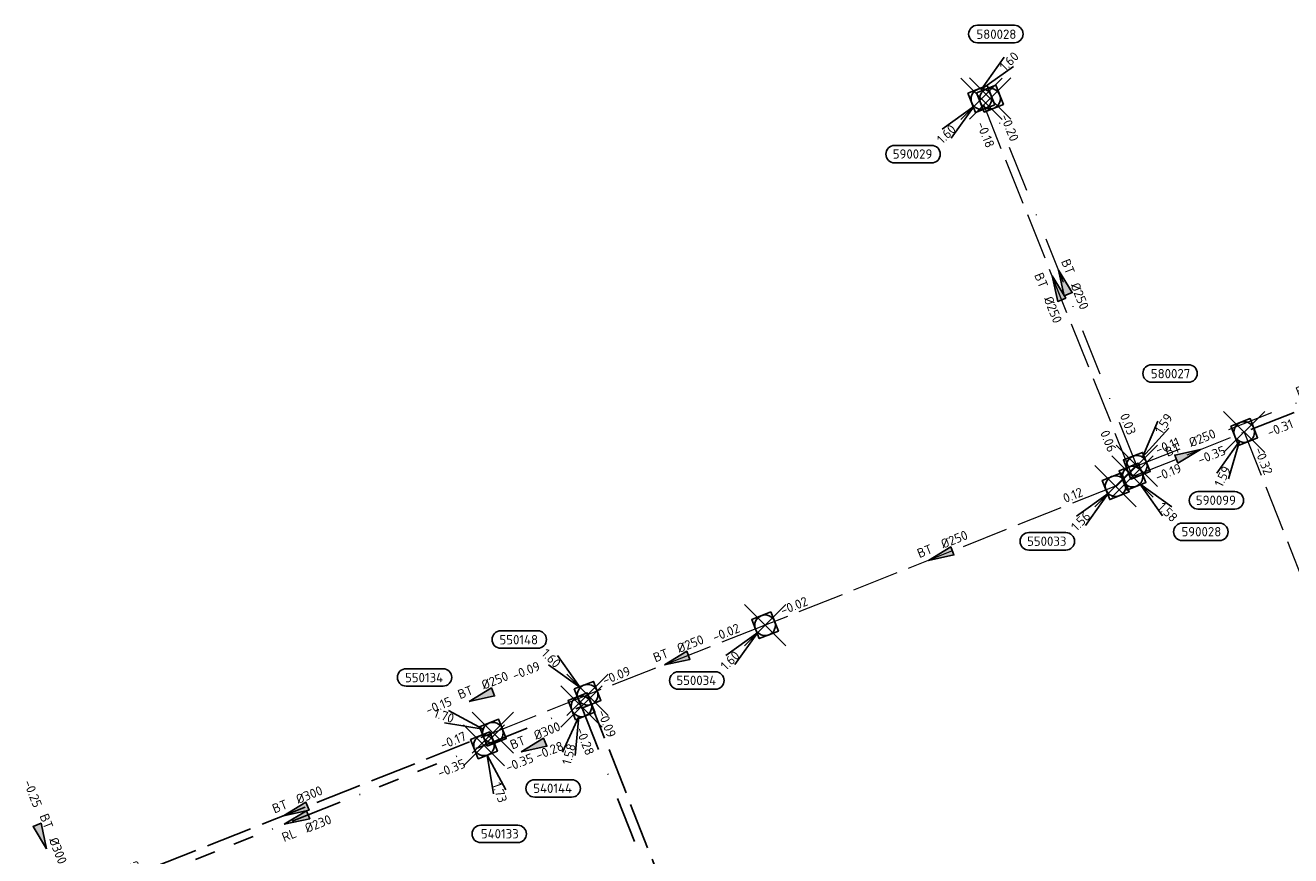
# Model space of a CAD drawing. Header units: metres. Extents: x 153343 to 157271, y 461673 to 467005.
# Tile 77 of 191: x 154827 to 155011, y 464976 to 465097. Entities that reach past the tile are written whole.
import ezdxf
from ezdxf.enums import TextEntityAlignment as Align

# ---------------------------------------------------------------- set-up
doc = ezdxf.new("R2010")
doc.units = ezdxf.units.M
doc.header["$LTSCALE"] = 0.75
doc.header["$PDMODE"] = 3
doc.header["$PDSIZE"] = 3
for name, pattern in [('RI-HWA_BETON', [11.4, 9, -2.4]), ('RI-RELINEN', [38, 10, -4, 0, -4, 4, -4, 4, -4, 0, -4]), ('RI-VWA_BETON', [19, 9, -5, 0, -5])]:
    doc.linetypes.add(name, pattern=pattern)
doc.layers.get('0').update_dxf_attribs({"lineweight": 25})
doc.layers.get('defpoints').update_dxf_attribs({"lineweight": 25})
for name, color, linetype in [('B-OI-RI-HWA_PUTNUMMER-S @ 0.75', 151, 'Continuous'), ('B-OI-RI-HWA_TRANSPORTLEIDING_BETON_300-G', 151, 'RI-HWA_BETON'), ('B-OI-RI-HWA_TRANSPORTLEIDING_BETON_400-G', 151, 'RI-HWA_BETON'), ('B-OI-RI-VWA_PUTNUMMER-S @ 0.75', 33, 'Continuous'), ('B-OI-RI-VWA_TRANSPORTLEIDING_B+RELINED_230-G', 33, 'RI-RELINEN'), ('B-OI-RI-VWA_TRANSPORTLEIDING_BETON_300-G', 33, 'RI-VWA_BETON')]:
    doc.layers.add(name, color=color, linetype=linetype)
for name, color, linetype, lineweight in [('B-OI-RI-HWA_RIOOLPUT_INSPECTIEPUT-S', 151, 'Continuous', 25), ('B-OI-RI-HWA_STROOMRICHTING-S @ 0.75', 151, 'Continuous', 25), ('B-OI-RI-HWA_TRANSPORTLEIDING_BETON_250-G', 151, 'RI-HWA_BETON', 18), ('B-OI-RI-VWA_RIOOLPUT_INSPECTIEPUT_BETON-S', 33, 'Continuous', 25), ('B-OI-RI-VWA_STROOMRICHTING-S @ 0.75', 33, 'Continuous', 25), ('B-OI-RI-VWA_TRANSPORTLEIDING_BETON_250-G', 33, 'RI-VWA_BETON', 18)]:
    doc.layers.add(name, color=color, linetype=linetype, lineweight=lineweight)
doc.layers.add('inspectieput', color=7, linetype='Continuous', plot=False)
doc.styles.add('NLCS-ISO', font='isocpeur.ttf')

# ---------------------------------------------------------------- blocks, each defined once
blk = doc.blocks.new('*U1738')
at = {"ltscale": 0.1}
blk.add_hatch(color=256, dxfattribs=at).paths.add_polyline_path([(-2.500000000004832, 0), (2.500000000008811, -0.8333333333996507), (2.500000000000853, 0.8333333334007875)])
at = {"ltscale": 0.1, "flags": 128}
blk.add_lwpolyline([(-2.500000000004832, 0), (2.500000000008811, -0.8333333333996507), (2.500000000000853, 0.8333333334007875)], close=True, dxfattribs=at)
at = {"ltscale": 0.1, "style": 'NLCS-ISO'}
for tag, p in [('MAT', (-1, 0.5000000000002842)), ('BOBL', (-50.81568815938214, 1.093713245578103e-13))]:
    blk.add_attdef(tag, text='', height=1.8, dxfattribs=at).set_placement(p, align=Align.BOTTOM_RIGHT)
for tag, p in [('DIA', (1, 0.5000000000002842)), ('BOBR', (49.86969113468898, -0.0266180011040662))]:
    blk.add_attdef(tag, text='', height=1.8, dxfattribs=at).set_placement(p, align=Align.BOTTOM_LEFT)
at = {"layer": 'defpoints', "ltscale": 0.1, "style": 'NLCS-ISO', "flags": 1}
blk.add_attdef('JVA', text='', height=1.8, dxfattribs=at).set_placement((0, -0.9999999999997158), align=Align.TOP_CENTER)
blk = doc.blocks.new('*U1731')
at = {"ltscale": 0.1}
blk.add_hatch(color=256, dxfattribs=at).paths.add_polyline_path([(2.500000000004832, 0), (-2.500000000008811, -0.8333333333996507), (-2.500000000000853, 0.8333333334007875)])
at = {"ltscale": 0.1, "flags": 128}
blk.add_lwpolyline([(2.500000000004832, 0), (-2.500000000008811, -0.8333333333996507), (-2.500000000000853, 0.8333333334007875)], close=True, dxfattribs=at)
at = {"ltscale": 0.1, "style": 'NLCS-ISO'}
for tag, p in [('BOBL', (-18.65241852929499, -3.240000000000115)), ('MAT', (-1.000000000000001, -3.740000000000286))]:
    blk.add_attdef(tag, text='', height=1.8, dxfattribs=at).set_placement(p, align=Align.BOTTOM_RIGHT)
for tag, p in [('DIA', (0.9999999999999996, -3.740000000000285)), ('BOBR', (17.70642936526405, -3.235868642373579))]:
    blk.add_attdef(tag, text='', height=1.8, dxfattribs=at).set_placement(p, align=Align.BOTTOM_LEFT)
at = {"layer": 'defpoints', "ltscale": 0.1, "style": 'NLCS-ISO', "flags": 1}
blk.add_attdef('JVA', text='', height=1.8, dxfattribs=at).set_placement((0, -0.9999999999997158), align=Align.TOP_CENTER)
blk = doc.blocks.new('*U1687')
at = {"ltscale": 0.1}
blk.add_hatch(color=256, dxfattribs=at).paths.add_polyline_path([(2.500000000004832, 0), (-2.500000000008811, -0.8333333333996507), (-2.500000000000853, 0.8333333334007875)])
at = {"ltscale": 0.1, "flags": 128}
blk.add_lwpolyline([(2.500000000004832, 0), (-2.500000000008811, -0.8333333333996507), (-2.500000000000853, 0.8333333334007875)], close=True, dxfattribs=at)
at = {"ltscale": 0.1, "style": 'NLCS-ISO'}
for tag, p in [('MAT', (-1, 0.5000000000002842)), ('BOBL', (-2.306558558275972, -3.239999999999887))]:
    blk.add_attdef(tag, text='', height=1.8, dxfattribs=at).set_placement(p, align=Align.BOTTOM_RIGHT)
for tag, p in [('DIA', (1, 0.5000000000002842)), ('BOBR', (1.360573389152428, -3.241149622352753))]:
    blk.add_attdef(tag, text='', height=1.8, dxfattribs=at).set_placement(p, align=Align.BOTTOM_LEFT)
at = {"layer": 'defpoints', "ltscale": 0.1, "style": 'NLCS-ISO', "flags": 1}
blk.add_attdef('JVA', text='', height=1.8, dxfattribs=at).set_placement((0, -0.9999999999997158), align=Align.TOP_CENTER)
blk = doc.blocks.new('*U1688')
at = {"ltscale": 0.1}
blk.add_hatch(color=256, dxfattribs=at).paths.add_polyline_path([(-2.500000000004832, 0), (2.500000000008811, -0.8333333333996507), (2.500000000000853, 0.8333333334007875)])
at = {"ltscale": 0.1, "flags": 128}
blk.add_lwpolyline([(-2.500000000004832, 0), (2.500000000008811, -0.8333333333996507), (2.500000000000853, 0.8333333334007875)], close=True, dxfattribs=at)
at = {"ltscale": 0.1, "style": 'NLCS-ISO'}
for tag, p in [('BOBL', (-30.05687008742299, -3.240000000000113)), ('MAT', (-1.000000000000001, -3.740000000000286))]:
    blk.add_attdef(tag, text='', height=1.8, dxfattribs=at).set_placement(p, align=Align.BOTTOM_RIGHT)
for tag, p in [('DIA', (0.9999999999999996, -3.740000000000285)), ('BOBR', (29.11087813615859, -3.227895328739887))]:
    blk.add_attdef(tag, text='', height=1.8, dxfattribs=at).set_placement(p, align=Align.BOTTOM_LEFT)
at = {"layer": 'defpoints', "ltscale": 0.1, "style": 'NLCS-ISO', "flags": 1}
blk.add_attdef('JVA', text='', height=1.8, dxfattribs=at).set_placement((0, -0.9999999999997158), align=Align.TOP_CENTER)
blk = doc.blocks.new('*U1679')
at = {"ltscale": 0.1}
blk.add_hatch(color=256, dxfattribs=at).paths.add_polyline_path([(2.500000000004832, 0), (-2.500000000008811, -0.8333333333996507), (-2.500000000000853, 0.8333333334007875)])
at = {"ltscale": 0.1, "flags": 128}
blk.add_lwpolyline([(2.500000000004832, 0), (-2.500000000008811, -0.8333333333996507), (-2.500000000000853, 0.8333333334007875)], close=True, dxfattribs=at)
at = {"ltscale": 0.1, "style": 'NLCS-ISO'}
for tag, p in [('MAT', (-1, 0.5000000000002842)), ('BOBL', (-28.59168384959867, 1.118739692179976e-13))]:
    blk.add_attdef(tag, text='', height=1.8, dxfattribs=at).set_placement(p, align=Align.BOTTOM_RIGHT)
for tag, p in [('DIA', (1, 0.5000000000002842)), ('BOBR', (27.64569225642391, -0.01108030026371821))]:
    blk.add_attdef(tag, text='', height=1.8, dxfattribs=at).set_placement(p, align=Align.BOTTOM_LEFT)
at = {"layer": 'defpoints', "ltscale": 0.1, "style": 'NLCS-ISO', "flags": 1}
blk.add_attdef('JVA', text='', height=1.8, dxfattribs=at).set_placement((0, -0.9999999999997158), align=Align.TOP_CENTER)
blk = doc.blocks.new('*U1680')
at = {"ltscale": 0.1}
blk.add_hatch(color=256, dxfattribs=at).paths.add_polyline_path([(-2.500000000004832, 0), (2.500000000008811, -0.8333333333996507), (2.500000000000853, 0.8333333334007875)])
at = {"ltscale": 0.1, "flags": 128}
blk.add_lwpolyline([(-2.500000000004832, 0), (2.500000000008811, -0.8333333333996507), (2.500000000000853, 0.8333333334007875)], close=True, dxfattribs=at)
at = {"ltscale": 0.1, "style": 'NLCS-ISO'}
for tag, p in [('MAT', (-1, 0.5000000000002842)), ('BOBL', (-28.95136331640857, 1.11833465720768e-13))]:
    blk.add_attdef(tag, text='', height=1.8, dxfattribs=at).set_placement(p, align=Align.BOTTOM_RIGHT)
for tag, p in [('DIA', (1, 0.5000000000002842)), ('BOBR', (28.00537163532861, -0.01133176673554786))]:
    blk.add_attdef(tag, text='', height=1.8, dxfattribs=at).set_placement(p, align=Align.BOTTOM_LEFT)
at = {"layer": 'defpoints', "ltscale": 0.1, "style": 'NLCS-ISO', "flags": 1}
blk.add_attdef('JVA', text='', height=1.8, dxfattribs=at).set_placement((0, -0.9999999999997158), align=Align.TOP_CENTER)
blk = doc.blocks.new('*U1678')
at = {"ltscale": 0.1}
blk.add_hatch(color=256, dxfattribs=at).paths.add_polyline_path([(-2.500000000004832, 0), (2.500000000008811, -0.8333333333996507), (2.500000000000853, 0.8333333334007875)])
at = {"ltscale": 0.1, "flags": 128}
blk.add_lwpolyline([(-2.500000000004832, 0), (2.500000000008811, -0.8333333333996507), (2.500000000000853, 0.8333333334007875)], close=True, dxfattribs=at)
at = {"ltscale": 0.1, "style": 'NLCS-ISO'}
for tag, p in [('MAT', (-1, 0.5000000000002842)), ('BOBL', (-33.82384470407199, 1.112847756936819e-13))]:
    blk.add_attdef(tag, text='', height=1.8, dxfattribs=at).set_placement(p, align=Align.BOTTOM_RIGHT)
for tag, p in [('DIA', (1, 0.5000000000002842)), ('BOBR', (32.87785183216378, -0.01473831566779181))]:
    blk.add_attdef(tag, text='', height=1.8, dxfattribs=at).set_placement(p, align=Align.BOTTOM_LEFT)
at = {"layer": 'defpoints', "ltscale": 0.1, "style": 'NLCS-ISO', "flags": 1}
blk.add_attdef('JVA', text='', height=1.8, dxfattribs=at).set_placement((0, -0.9999999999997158), align=Align.TOP_CENTER)
blk = doc.blocks.new('*U80')
at = {"ltscale": 0.1}
blk.add_hatch(color=256, dxfattribs=at).paths.add_polyline_path([(-2.500000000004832, 0), (2.500000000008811, -0.8333333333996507), (2.500000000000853, 0.8333333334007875)])
at = {"ltscale": 0.1, "flags": 128}
blk.add_lwpolyline([(-2.500000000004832, 0), (2.500000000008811, -0.8333333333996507), (2.500000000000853, 0.8333333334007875)], close=True, dxfattribs=at)
at = {"ltscale": 0.1, "style": 'NLCS-ISO'}
for tag, p in [('MAT', (-1, 0.5000000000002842)), ('BOBL', (-5.662221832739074, 1.144560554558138e-13))]:
    blk.add_attdef(tag, text='', height=1.8, dxfattribs=at).set_placement(p, align=Align.BOTTOM_RIGHT)
for tag, p in [('DIA', (1, 0.5000000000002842)), ('BOBR', (7.216235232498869, 0.003202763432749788))]:
    blk.add_attdef(tag, text='', height=1.8, dxfattribs=at).set_placement(p, align=Align.BOTTOM_LEFT)
at = {"layer": 'defpoints', "ltscale": 0.1, "style": 'NLCS-ISO', "flags": 1}
blk.add_attdef('JVA', text='', height=1.8, dxfattribs=at).set_placement((0, -0.9999999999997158), align=Align.TOP_CENTER)
blk = doc.blocks.new('*U1662')
at = {"ltscale": 0.1}
blk.add_hatch(color=256, dxfattribs=at).paths.add_polyline_path([(-2.500000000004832, 0), (2.500000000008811, -0.8333333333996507), (2.500000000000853, 0.8333333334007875)])
at = {"ltscale": 0.1, "flags": 128}
blk.add_lwpolyline([(-2.500000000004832, 0), (2.500000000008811, -0.8333333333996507), (2.500000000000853, 0.8333333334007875)], close=True, dxfattribs=at)
at = {"ltscale": 0.1, "style": 'NLCS-ISO'}
for tag, p in [('MAT', (-1, 0.5000000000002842)), ('BOBL', (-31.80875942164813, 1.115116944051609e-13))]:
    blk.add_attdef(tag, text='', height=1.8, dxfattribs=at).set_placement(p, align=Align.BOTTOM_RIGHT)
for tag, p in [('DIA', (1, 0.5000000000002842)), ('BOBR', (30.86276704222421, -0.01332948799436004))]:
    blk.add_attdef(tag, text='', height=1.8, dxfattribs=at).set_placement(p, align=Align.BOTTOM_LEFT)
at = {"layer": 'defpoints', "ltscale": 0.1, "style": 'NLCS-ISO', "flags": 1}
blk.add_attdef('JVA', text='', height=1.8, dxfattribs=at).set_placement((0, -0.9999999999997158), align=Align.TOP_CENTER)
blk = doc.blocks.new('*U66')
at = {"ltscale": 0.1}
blk.add_hatch(color=256, dxfattribs=at).paths.add_polyline_path([(2.500000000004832, 0), (-2.500000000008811, -0.8333333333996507), (-2.500000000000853, 0.8333333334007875)])
at = {"ltscale": 0.1, "flags": 128}
blk.add_lwpolyline([(2.500000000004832, 0), (-2.500000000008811, -0.8333333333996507), (-2.500000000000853, 0.8333333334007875)], close=True, dxfattribs=at)
at = {"ltscale": 0.1, "style": 'NLCS-ISO'}
for tag, p in [('MAT', (-1, 0.5000000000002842)), ('BOBL', (-5.662221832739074, 1.144560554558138e-13))]:
    blk.add_attdef(tag, text='', height=1.8, dxfattribs=at).set_placement(p, align=Align.BOTTOM_RIGHT)
for tag, p in [('DIA', (1, 0.5000000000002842)), ('BOBR', (7.216235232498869, 0.003202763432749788))]:
    blk.add_attdef(tag, text='', height=1.8, dxfattribs=at).set_placement(p, align=Align.BOTTOM_LEFT)
at = {"layer": 'defpoints', "ltscale": 0.1, "style": 'NLCS-ISO', "flags": 1}
blk.add_attdef('JVA', text='', height=1.8, dxfattribs=at).set_placement((0, -0.9999999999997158), align=Align.TOP_CENTER)
blk = doc.blocks.new('*U1659')
at = {"ltscale": 0.1}
blk.add_hatch(color=256, dxfattribs=at).paths.add_polyline_path([(-2.500000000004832, 0), (2.500000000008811, -0.8333333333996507), (2.500000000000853, 0.8333333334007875)])
at = {"ltscale": 0.1, "flags": 128}
blk.add_lwpolyline([(-2.500000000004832, 0), (2.500000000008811, -0.8333333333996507), (2.500000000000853, 0.8333333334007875)], close=True, dxfattribs=at)
at = {"ltscale": 0.1, "style": 'NLCS-ISO'}
for tag, p in [('MAT', (-1, 0.5000000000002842)), ('BOBL', (-9.127012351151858, 1.140658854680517e-13))]:
    blk.add_attdef(tag, text='', height=1.8, dxfattribs=at).set_placement(p, align=Align.BOTTOM_RIGHT)
for tag, p in [('DIA', (1, 0.5000000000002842)), ('BOBR', (8.181025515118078, 0.002528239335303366))]:
    blk.add_attdef(tag, text='', height=1.8, dxfattribs=at).set_placement(p, align=Align.BOTTOM_LEFT)
at = {"layer": 'defpoints', "ltscale": 0.1, "style": 'NLCS-ISO', "flags": 1}
blk.add_attdef('JVA', text='', height=1.8, dxfattribs=at).set_placement((0, -0.9999999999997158), align=Align.TOP_CENTER)
blk = doc.blocks.new('*U1660')
at = {"ltscale": 0.1}
blk.add_hatch(color=256, dxfattribs=at).paths.add_polyline_path([(-2.500000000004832, 0), (2.500000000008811, -0.8333333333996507), (2.500000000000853, 0.8333333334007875)])
at = {"ltscale": 0.1, "flags": 128}
blk.add_lwpolyline([(-2.500000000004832, 0), (2.500000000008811, -0.8333333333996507), (2.500000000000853, 0.8333333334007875)], close=True, dxfattribs=at)
at = {"ltscale": 0.1, "style": 'NLCS-ISO'}
for tag, p in [('MAT', (-1, 0.5000000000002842)), ('BOBL', (-27.18491188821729, 1.120323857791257e-13))]:
    blk.add_attdef(tag, text='', height=1.8, dxfattribs=at).set_placement(p, align=Align.BOTTOM_RIGHT)
for tag, p in [('DIA', (1, 0.5000000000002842)), ('BOBR', (26.23892063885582, -0.01009676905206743))]:
    blk.add_attdef(tag, text='', height=1.8, dxfattribs=at).set_placement(p, align=Align.BOTTOM_LEFT)
at = {"layer": 'defpoints', "ltscale": 0.1, "style": 'NLCS-ISO', "flags": 1}
blk.add_attdef('JVA', text='', height=1.8, dxfattribs=at).set_placement((0, -0.9999999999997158), align=Align.TOP_CENTER)
blk = doc.blocks.new('*U1539')
at = {"ltscale": 0.1}
blk.add_hatch(color=256, dxfattribs=at).paths.add_polyline_path([(-2.500000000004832, 0), (2.500000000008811, -0.8333333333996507), (2.500000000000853, 0.8333333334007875)])
at = {"ltscale": 0.1, "flags": 128}
blk.add_lwpolyline([(-2.500000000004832, 0), (2.500000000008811, -0.8333333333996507), (2.500000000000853, 0.8333333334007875)], close=True, dxfattribs=at)
at = {"ltscale": 0.1, "style": 'NLCS-ISO'}
for tag, p in [('BOBL', (-31.98186902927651, -3.240000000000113)), ('MAT', (-1.000000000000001, -3.740000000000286))]:
    blk.add_attdef(tag, text='', height=1.8, dxfattribs=at).set_placement(p, align=Align.BOTTOM_RIGHT)
for tag, p in [('DIA', (0.9999999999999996, -3.740000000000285)), ('BOBR', (31.03587660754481, -3.22654948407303))]:
    blk.add_attdef(tag, text='', height=1.8, dxfattribs=at).set_placement(p, align=Align.BOTTOM_LEFT)
at = {"layer": 'defpoints', "ltscale": 0.1, "style": 'NLCS-ISO', "flags": 1}
blk.add_attdef('JVA', text='', height=1.8, dxfattribs=at).set_placement((0, -0.9999999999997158), align=Align.TOP_CENTER)
blk = doc.blocks.new('*U1652')
at = {"ltscale": 0.1}
blk.add_hatch(color=256, dxfattribs=at).paths.add_polyline_path([(-2.500000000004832, 0), (2.500000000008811, -0.8333333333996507), (2.500000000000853, 0.8333333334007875)])
at = {"ltscale": 0.1, "flags": 128}
blk.add_lwpolyline([(-2.500000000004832, 0), (2.500000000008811, -0.8333333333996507), (2.500000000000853, 0.8333333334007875)], close=True, dxfattribs=at)
at = {"ltscale": 0.1, "style": 'NLCS-ISO'}
for tag, p in [('MAT', (-1, 0.5000000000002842)), ('BOBL', (-0.8284229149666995, -3.239999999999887))]:
    blk.add_attdef(tag, text='', height=1.8, dxfattribs=at).set_placement(p, align=Align.BOTTOM_RIGHT)
for tag, p in [('DIA', (1, 0.5000000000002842)), ('BOBR', (-0.1175618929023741, -3.240116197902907))]:
    blk.add_attdef(tag, text='', height=1.8, dxfattribs=at).set_placement(p, align=Align.BOTTOM_LEFT)
at = {"layer": 'defpoints', "ltscale": 0.1, "style": 'NLCS-ISO', "flags": 1}
blk.add_attdef('JVA', text='', height=1.8, dxfattribs=at).set_placement((0, -0.9999999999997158), align=Align.TOP_CENTER)
blk = doc.blocks.new('*U1653')
at = {"ltscale": 0.1}
blk.add_hatch(color=256, dxfattribs=at).paths.add_polyline_path([(-2.500000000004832, 0), (2.500000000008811, -0.8333333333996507), (2.500000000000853, 0.8333333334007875)])
at = {"ltscale": 0.1, "flags": 128}
blk.add_lwpolyline([(-2.500000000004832, 0), (2.500000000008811, -0.8333333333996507), (2.500000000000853, 0.8333333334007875)], close=True, dxfattribs=at)
at = {"ltscale": 0.1, "style": 'NLCS-ISO'}
for tag, p in [('BOBL', (-29.77247737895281, -3.240000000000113)), ('MAT', (-1.000000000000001, -3.740000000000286))]:
    blk.add_attdef(tag, text='', height=1.8, dxfattribs=at).set_placement(p, align=Align.BOTTOM_RIGHT)
for tag, p in [('DIA', (0.9999999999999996, -3.740000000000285)), ('BOBR', (28.82648549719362, -3.228094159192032))]:
    blk.add_attdef(tag, text='', height=1.8, dxfattribs=at).set_placement(p, align=Align.BOTTOM_LEFT)
at = {"layer": 'defpoints', "ltscale": 0.1, "style": 'NLCS-ISO', "flags": 1}
blk.add_attdef('JVA', text='', height=1.8, dxfattribs=at).set_placement((0, -0.9999999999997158), align=Align.TOP_CENTER)
blk = doc.blocks.new('B-SRI-PUT_HWA-SO')
at = {"lineweight": -3, "flags": 128}
blk.add_lwpolyline([(-1.999999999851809, -2.00000000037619), (2.000000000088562, -2.000000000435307), (2.000000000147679, 1.99999999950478), (-2.00000000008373, 1.999999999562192)], close=True, dxfattribs=at)
at = {"lineweight": -3}
blk.add_circle((0, 0), 1.999999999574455, dxfattribs=at)
blk = doc.blocks.new('*U849')
for q in [(-5.29712035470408, -7.984548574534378), (-3.051385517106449, -9.083036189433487)]:
    blk.add_line((-0.878790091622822, -1.796587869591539), q)
blk.add_lwpolyline([(-8.95538400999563, -14.93689417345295), (-1.797329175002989, -14.93689417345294, 0.9999999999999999), (-1.797329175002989, -11.55252421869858), (-8.95538400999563, -11.55252421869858, 0.9999999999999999)], format="xyb", close=True)
at = {"ltscale": 0.1, "style": 'NLCS-ISO'}
blk.add_attdef('PUTHGT', text='', height=1.8, rotation=63.93471094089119, dxfattribs=at).set_placement((-5.233538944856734, -10.76298378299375), align=Align.MIDDLE_LEFT)
blk.add_attdef('PUTNR', text='', height=1.8, dxfattribs=at).set_placement((-5.478595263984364, -11.41237442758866), align=Align.MIDDLE_CENTER)
blk = doc.blocks.new('*U241')
for q in [(-7.601397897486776, -5.833630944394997), (-5.833630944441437, -7.601397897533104)]:
    blk.add_line((-1.414213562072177, -1.414213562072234), q)
blk.add_lwpolyline([(-16.8101220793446, -12.39118641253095), (-9.652067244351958, -12.39118641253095, 0.9999999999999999), (-9.652067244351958, -9.006816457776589), (-16.8101220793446, -9.006816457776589, 0.9999999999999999)], format="xyb", close=True)
at = {"ltscale": 0.1, "style": 'NLCS-ISO'}
blk.add_attdef('PUTHGT', text='', height=1.8, rotation=44.99999999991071, dxfattribs=at).set_placement((-8.442832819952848, -8.482353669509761), align=Align.MIDDLE_LEFT)
blk.add_attdef('PUTNR', text='', height=1.8, dxfattribs=at).set_placement((-13.33333333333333, -8.866666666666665), align=Align.MIDDLE_CENTER)
blk = doc.blocks.new('*U247')
for q in [(5.833630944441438, -7.601397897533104), (7.601397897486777, -5.833630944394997)]:
    blk.add_line((1.414213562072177, -1.414213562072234), q)
blk.add_lwpolyline([(16.8101220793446, -12.39118641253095), (9.652067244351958, -12.39118641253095, -0.9999999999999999), (9.652067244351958, -9.006816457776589), (16.8101220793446, -9.006816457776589, -0.9999999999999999)], format="xyb", close=True)
at = {"ltscale": 0.1, "style": 'NLCS-ISO'}
blk.add_attdef('PUTHGT', text='', height=1.8, rotation=315.0000000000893, dxfattribs=at).set_placement((5.388131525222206, -5.427652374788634), align=Align.MIDDLE_LEFT)
blk.add_attdef('PUTNR', text='', height=1.8, dxfattribs=at).set_placement((13.33333333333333, -8.866666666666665), align=Align.MIDDLE_CENTER)
blk = doc.blocks.new('*U917')
for q in [(5.833630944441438, 7.601397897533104), (7.601397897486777, 5.833630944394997)]:
    blk.add_line((1.414213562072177, 1.414213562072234), q)
blk.add_lwpolyline([(7.788016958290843, 13.8009611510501), (0.6299621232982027, 13.80096115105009, 0.9999999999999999), (0.6299621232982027, 10.41659119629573), (7.788016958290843, 10.41659119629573, 0.9999999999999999)], format="xyb", close=True)
at = {"ltscale": 0.1, "style": 'NLCS-ISO'}
blk.add_attdef('PUTNR', text='', height=1.8, dxfattribs=at).set_placement((4.311228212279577, 12.07644140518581), align=Align.MIDDLE_CENTER)
blk.add_attdef('PUTHGT', text='', height=1.8, rotation=44.99999999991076, dxfattribs=at).set_placement((5.388131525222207, 5.427652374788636), align=Align.MIDDLE_LEFT)
blk = doc.blocks.new('*U914')
for q in [(4.093459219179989, 8.663491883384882), (6.195197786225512, 7.309721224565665)]:
    blk.add_line((1.083016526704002, 1.681390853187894), q)
blk.add_lwpolyline([(10.01561536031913, 19.58128871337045), (2.857560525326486, 19.58128871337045, 0.9999999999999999), (2.857560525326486, 16.19691875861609), (10.01561536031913, 16.19691875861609, 0.9999999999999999)], format="xyb", close=True)
at = {"ltscale": 0.1, "style": 'NLCS-ISO'}
blk.add_attdef('PUTNR', text='', height=1.8, dxfattribs=at).set_placement((6.53882661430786, 17.85676896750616), align=Align.MIDDLE_CENTER)
blk.add_attdef('PUTHGT', text='', height=1.8, rotation=57.21362798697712, dxfattribs=at).set_placement((4.117915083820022, 6.444699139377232), align=Align.MIDDLE_LEFT)
blk = doc.blocks.new('*U911')
for q in [(-8.572593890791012, 4.280552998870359), (-9.388101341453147, 1.91730362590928)]:
    blk.add_line((-1.890599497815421, 0.6524059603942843), q)
blk.add_lwpolyline([(-16.8101220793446, 12.39118641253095), (-9.652067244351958, 12.39118641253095, -0.9999999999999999), (-9.652067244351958, 9.006816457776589), (-16.8101220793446, 9.006816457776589, -0.9999999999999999)], format="xyb", close=True)
at = {"ltscale": 0.1, "style": 'NLCS-ISO'}
blk.add_attdef('PUTNR', text='', height=1.8, dxfattribs=at).set_placement((-13.33333333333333, 10.66666666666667), align=Align.MIDDLE_CENTER)
blk.add_attdef('PUTHGT', text='', height=1.8, rotation=340.9615268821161, dxfattribs=at).set_placement((-11.30415034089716, 3.930386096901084), align=Align.MIDDLE_LEFT)
blk = doc.blocks.new('*U255')
for q in [(-5.833630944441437, 7.601397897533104), (-7.601397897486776, 5.833630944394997)]:
    blk.add_line((-1.414213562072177, 1.414213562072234), q)
blk.add_lwpolyline([(-16.8101220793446, 12.39118641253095), (-9.652067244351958, 12.39118641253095, -0.9999999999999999), (-9.652067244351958, 9.006816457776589), (-16.8101220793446, 9.006816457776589, -0.9999999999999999)], format="xyb", close=True)
at = {"ltscale": 0.1, "style": 'NLCS-ISO'}
blk.add_attdef('PUTNR', text='', height=1.8, dxfattribs=at).set_placement((-13.33333333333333, 10.66666666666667), align=Align.MIDDLE_CENTER)
blk.add_attdef('PUTHGT', text='', height=1.8, rotation=315.0000000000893, dxfattribs=at).set_placement((-8.442832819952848, 8.482353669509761), align=Align.MIDDLE_LEFT)
blk = doc.blocks.new('*U855')
for q in [(-3.642126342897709, -8.862697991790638), (-1.225562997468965, -9.503183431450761)]:
    blk.add_line((-0.5123883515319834, -1.933250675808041), q)
blk.add_lwpolyline([(-9.056993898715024, -17.58555631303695), (-1.898939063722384, -17.58555631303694, 0.9999999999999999), (-1.898939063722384, -14.20118635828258), (-9.056993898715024, -14.20118635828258, 0.9999999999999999)], format="xyb", close=True)
at = {"ltscale": 0.1, "style": 'NLCS-ISO'}
blk.add_attdef('PUTHGT', text='', height=1.8, rotation=75.15564280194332, dxfattribs=at).set_placement((-3.039097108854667, -11.57564851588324), align=Align.MIDDLE_LEFT)
blk.add_attdef('PUTNR', text='', height=1.8, dxfattribs=at).set_placement((-5.580205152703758, -14.06103656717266), align=Align.MIDDLE_CENTER)
blk = doc.blocks.new('*U888')
for q in [(1.860470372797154, -9.399529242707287), (4.228610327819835, -8.598334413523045)]:
    blk.add_line((0.6409558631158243, -1.894511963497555), q)
blk.add_lwpolyline([(6.538214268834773, -18.84783901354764), (-0.6198405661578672, -18.84783901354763, -0.9999999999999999), (-0.6198405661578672, -15.46346905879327), (6.538214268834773, -15.46346905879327, -0.9999999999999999)], format="xyb", close=True)
at = {"ltscale": 0.1, "style": 'NLCS-ISO'}
blk.add_attdef('PUTHGT', text='', height=1.8, rotation=288.6918306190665, dxfattribs=at).set_placement((2.424516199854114, -7.253488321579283), align=Align.MIDDLE_LEFT)
blk.add_attdef('PUTNR', text='', height=1.8, dxfattribs=at).set_placement((3.061425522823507, -15.32331926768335), align=Align.MIDDLE_CENTER)
blk = doc.blocks.new('B-SRI-PUT_VWA-SO')
at = {"flags": 128}
blk.add_lwpolyline([(-2.00008364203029, 2.000083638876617), (1.99991635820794, 2.000083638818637), (1.999916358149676, -1.99991636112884), (-2.000083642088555, -1.999916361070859)], close=True, dxfattribs=at)
at = {"lineweight": -3, "flags": 128}
blk.add_lwpolyline([(2.000083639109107, -1.99991635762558), (1.99991635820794, 2.000083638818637), (-2.000083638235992, 1.999916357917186), (-1.999916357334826, -2.000083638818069)], close=True, dxfattribs=at)
at = {"lineweight": -3}
blk.add_circle((0, 0), 1.999999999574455, dxfattribs=at)

msp = doc.modelspace()

# ---------------------------------------------------------------- linework, layer by layer
at = {"layer": 'B-OI-RI-HWA_TRANSPORTLEIDING_BETON_250-G', "transparency": 33554610}
for p, q in [((154987.86, 465031.25), (154965.9, 465086.11)), ((154987.86, 465031.25), (155004.08, 465037.73)), ((155004.08, 465037.73), (155037.23, 464953.81)), ((154985.4, 465029.87), (154934.48, 465009.66)), ((154934.48, 465009.66), (154908.69, 464999.56)), ((154894.93, 464994.06), (154908.69, 464999.56))]:
    msp.add_line(p, q, dxfattribs=at)
at = {"layer": 'B-OI-RI-HWA_TRANSPORTLEIDING_BETON_300-G', "transparency": 33554610}
for p, q in [((154908.69, 464999.56), (154932.31, 464939.28)), ((154837.56, 464971.3), (154894.93, 464994.06))]:
    msp.add_line(p, q, dxfattribs=at)
at = {"layer": 'B-OI-RI-HWA_TRANSPORTLEIDING_BETON_400-G', "transparency": 33554610}
msp.add_line((155043.19, 465053), (155004.08, 465037.73), dxfattribs=at)
at = {"layer": 'B-OI-RI-VWA_TRANSPORTLEIDING_B+RELINED_230-G', "transparency": 33554610}
msp.add_line((154839.08, 464970.66), (154893.64, 464992.22), dxfattribs=at)
at = {"layer": 'B-OI-RI-VWA_TRANSPORTLEIDING_BETON_250-G', "transparency": 33554610}
for q in [(154967.16, 465086.15), (155041.42, 465053.66)]:
    msp.add_line((154988.48, 465032.82), q, dxfattribs=at)
at = {"layer": 'B-OI-RI-VWA_TRANSPORTLEIDING_BETON_300-G', "transparency": 33554610}
for p, q in [((154893.64, 464992.22), (154907.8, 464997.88)), ((154907.8, 464997.88), (154930.38, 464940.16))]:
    msp.add_line(p, q, dxfattribs=at)
at = {"layer": 'inspectieput', "color": 0, "transparency": 33554610}
for p in [(154965.9, 465086.11), (154967.16, 465086.15), (155004.08, 465037.73), (154988.48, 465032.82), (154985.4, 465029.87), (154987.86, 465031.25), (154934.48, 465009.66), (154908.69, 464999.56), (154907.8, 464997.88), (154894.93, 464994.06), (154893.64, 464992.22)]:
    msp.add_point(p, dxfattribs=at)

# ---------------------------------------------------------------- block references
at = {"layer": 'B-OI-RI-HWA_PUTNUMMER-S @ 0.75', "color": 0, "transparency": 33554610}
ref = msp.add_blockref('*U241', (154965.9, 465086.11), dxfattribs=dict(at, xscale=0.75, yscale=0.75, zscale=0.75))
ref.add_attrib('PUTNR', '590029', dxfattribs={"layer": '0', "ltscale": 0.1, "height": 1.35, "style": 'NLCS-ISO'}).set_placement((154955.8999999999, 465078.1100000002), align=Align.MIDDLE_CENTER)
ref.add_attrib('PUTHGT', '1.60', dxfattribs={"layer": '0', "ltscale": 0.1, "height": 1.35, "rotation": 44.99999999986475, "style": 'NLCS-ISO'}).set_placement((154959.7587942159, 465079.9391535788), align=Align.MIDDLE_LEFT)
ref = msp.add_blockref('*U849', (155004.08, 465037.73), dxfattribs=dict(at, xscale=0.75, yscale=0.75, zscale=0.75))
ref.add_attrib('PUTNR', '590099', dxfattribs={"layer": '0', "ltscale": 0.1, "height": 1.35, "style": 'NLCS-ISO'}).set_placement((154999.971053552, 465027.8207191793), align=Align.MIDDLE_CENTER)
ref.add_attrib('PUTHGT', '1.59', dxfattribs={"layer": '0', "ltscale": 0.1, "height": 1.35, "rotation": 63.93471094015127, "style": 'NLCS-ISO'}).set_placement((155000.2734824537, 465029.9003015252), align=Align.MIDDLE_LEFT)
ref = msp.add_blockref('*U241', (154985.4, 465029.87), dxfattribs=dict(at, xscale=0.75, yscale=0.75, zscale=0.75))
ref.add_attrib('PUTNR', '550033', dxfattribs={"layer": '0', "ltscale": 0.1, "height": 1.35, "style": 'NLCS-ISO'}).set_placement((154975.3999999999, 465021.87), align=Align.MIDDLE_CENTER)
ref.add_attrib('PUTHGT', '1.56', dxfattribs={"layer": '0', "ltscale": 0.1, "height": 1.35, "rotation": 44.99999999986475, "style": 'NLCS-ISO'}).set_placement((154979.2587942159, 465023.6991535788), align=Align.MIDDLE_LEFT)
ref = msp.add_blockref('*U247', (154987.86, 465031.25), dxfattribs=dict(at, xscale=0.75, yscale=0.75, zscale=0.75))
ref.add_attrib('PUTNR', '590028', dxfattribs={"layer": '0', "ltscale": 0.1, "height": 1.35, "style": 'NLCS-ISO'}).set_placement((154997.86, 465023.25), align=Align.MIDDLE_CENTER)
ref.add_attrib('PUTHGT', '1.58', dxfattribs={"layer": '0', "ltscale": 0.1, "height": 1.35, "rotation": 315.0000000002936, "style": 'NLCS-ISO'}).set_placement((154991.9010986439, 465027.1792607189), align=Align.MIDDLE_LEFT)
at = {"layer": 'B-OI-RI-HWA_PUTNUMMER-S @ 0.75', "color": 0, "transparency": 33554610, "xscale": 0.75, "yscale": 0.75, "zscale": 0.75}
for name, p, values in [('*U255', (154908.69, 464999.56), {'PUTNR': '550148', 'PUTHGT': '1.60'}), ('*U911', (154894.93, 464994.06), {'PUTNR': '550134', 'PUTHGT': '1.70'})]:
    msp.add_blockref(name, p, dxfattribs=at).add_auto_attribs(values)
at = {"layer": 'B-OI-RI-HWA_PUTNUMMER-S @ 0.75', "color": 0, "transparency": 33554610}
ref = msp.add_blockref('*U241', (154934.48, 465009.66), dxfattribs=dict(at, xscale=0.75, yscale=0.75, zscale=0.75))
ref.add_attrib('PUTNR', '550034', dxfattribs={"layer": '0', "ltscale": 0.1, "height": 1.35, "style": 'NLCS-ISO'}).set_placement((154924.48, 465001.6599999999), align=Align.MIDDLE_CENTER)
ref.add_attrib('PUTHGT', '1.60', dxfattribs={"layer": '0', "ltscale": 0.1, "height": 1.35, "rotation": 44.99999999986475, "style": 'NLCS-ISO'}).set_placement((154928.338794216, 465003.4891535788), align=Align.MIDDLE_LEFT)
at = {"layer": 'B-OI-RI-HWA_RIOOLPUT_INSPECTIEPUT-S', "transparency": 33554610}
for p, xscale, yscale, zscale, rotation in [((154965.9, 465086.11), 0.7499999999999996, 0.7499999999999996, 0.7499999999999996, 291.8158135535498), ((155004.08, 465037.73), 0.75, 0.75, 0.75, 291.5549648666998), ((154987.86, 465031.2500000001), 0.75, 0.75, 0.75, 21.77704385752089), ((154985.4, 465029.87), 0.7499999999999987, 0.7499999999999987, 0.7499999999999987, 201.6479840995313), ((154934.48, 465009.66), 0.7500000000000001, 0.7500000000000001, 0.7500000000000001, 201.3865361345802), ((154908.69, 464999.5599999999), 0.7500000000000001, 0.7500000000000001, 0.7500000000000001, 291.3971378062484), ((154894.93, 464994.0599999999), 0.75, 0.75, 0.75, 21.78704964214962)]:
    msp.add_blockref('B-SRI-PUT_HWA-SO', p, dxfattribs=dict(at, xscale=xscale, yscale=yscale, zscale=zscale, rotation=rotation))
at = {"layer": 'B-OI-RI-HWA_STROOMRICHTING-S @ 0.75', "color": 0, "transparency": 33554610}
for name, p, xscale, yscale, zscale, rotation, values in [('*U1688', (154976.8799999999, 465058.6800000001), 0.75, 0.75, 0.75, 291.8158135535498, {'MAT': 'BT', 'DIA': '%%c250', 'BOBL': '-0.18', 'BOBR': '0.06'}), ('*U1731', (155023.635, 465045.365), 0.75, 0.75, 0.75, 21.32752446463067, {'MAT': 'BT', 'DIA': '%%c400', 'BOBL': '-0.31', 'BOBR': '-0.38'}), ('*U1687', (154995.97, 465034.49), 0.75, 0.75, 0.75, 21.77704385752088, {'MAT': 'BT', 'DIA': '%%c250', 'BOBL': '-0.19', 'BOBR': '-0.35'}), ('*U1738', (155020.655, 464995.77), 0.75, 0.75, 0.75, 291.5549648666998, {'MAT': 'BT', 'DIA': '%%c250', 'BOBL': '-0.32', 'BOBR': '0.07'}), ('*U1660', (154959.94, 465019.765), 0.75, 0.75, 0.75, 21.64798409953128, {'MAT': 'BT', 'DIA': '%%c250', 'BOBL': '-0.02', 'BOBR': '0.12'}), ('*U1659', (154921.585, 465004.61), 0.75, 0.75, 0.75, 21.38653613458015, {'MAT': 'BT', 'DIA': '%%c250', 'BOBL': '-0.09', 'BOBR': '-0.02'}), ('*U80', (154893.2019791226, 464999.2783290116), 0.75, 0.75, 0.75, 21.78704964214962, {'MAT': 'BT', 'DIA': '%%c250', 'BOBL': '-0.15', 'BOBR': '-0.09'}), ('*U1678', (154920.5, 464969.42), 0.75, 0.75, 0.75, 291.3971378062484, {'MAT': 'BT', 'DIA': '%%c300', 'BOBL': '-0.09', 'BOBR': '0.27'}), ('*U1662', (154866.245, 464982.68), 0.75, 0.75, 0.75, 21.63936751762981, {'MAT': 'BT', 'DIA': '%%c300', 'BOBL': '-0.23', 'BOBR': '-0.17'}), ('*U66', (154829.3969372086, 464978.9311714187), 0.7499999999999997, 0.7499999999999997, 0.7499999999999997, 291.4265457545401, {'MAT': 'BT', 'DIA': '%%c300', 'BOBL': '-0.25', 'BOBR': '-0.30'})]:
    msp.add_blockref(name, p, dxfattribs=dict(at, xscale=xscale, yscale=yscale, zscale=zscale, rotation=rotation)).add_auto_attribs(values)
at = {"layer": 'B-OI-RI-VWA_PUTNUMMER-S @ 0.75', "color": 0, "transparency": 33554610, "xscale": 0.75, "yscale": 0.75, "zscale": 0.75}
for name, p, values in [('*U917', (154964.8467906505, 465086.4515101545), {'PUTNR': '580028', 'PUTHGT': '1.60'}), ('*U914', (154988.48, 465032.82), {'PUTNR': '580027', 'PUTHGT': '1.59'})]:
    msp.add_blockref(name, p, dxfattribs=at).add_auto_attribs(values)
at = {"layer": 'B-OI-RI-VWA_PUTNUMMER-S @ 0.75', "color": 0, "transparency": 33554610}
ref = msp.add_blockref('*U855', (154907.8, 464997.88), dxfattribs=dict(at, xscale=0.75, yscale=0.75, zscale=0.75))
ref.add_attrib('PUTNR', '540144', dxfattribs={"layer": '0', "ltscale": 0.1, "height": 1.35, "style": 'NLCS-ISO'}).set_placement((154903.6148461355, 464985.9842225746), align=Align.MIDDLE_CENTER)
ref.add_attrib('PUTHGT', '1.58', dxfattribs={"layer": '0', "ltscale": 0.1, "height": 1.35, "rotation": 75.15564280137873, "style": 'NLCS-ISO'}).set_placement((154905.5898495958, 464989.4592524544), align=Align.MIDDLE_LEFT)
ref = msp.add_blockref('*U888', (154893.64, 464992.22), dxfattribs=dict(at, xscale=0.75, yscale=0.75, zscale=0.75))
ref.add_attrib('PUTNR', '540133', dxfattribs={"layer": '0', "ltscale": 0.1, "height": 1.35, "style": 'NLCS-ISO'}).set_placement((154895.9360691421, 464979.3775105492), align=Align.MIDDLE_CENTER)
ref.add_attrib('PUTHGT', '1.73', dxfattribs={"layer": '0', "ltscale": 0.1, "height": 1.35, "rotation": 288.6918306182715, "style": 'NLCS-ISO'}).set_placement((154895.4583871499, 464986.7798837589), align=Align.MIDDLE_LEFT)
at = {"layer": 'B-OI-RI-VWA_RIOOLPUT_INSPECTIEPUT_BETON-S', "transparency": 33554610}
for p, xscale, yscale, zscale, rotation in [((154967.16, 465086.15), 0.75, 0.75, 0.75, 291.7902945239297), ((154988.48, 465032.82), 0.75, 0.75, 0.75, 21.48723772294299), ((154907.8, 464997.88), 0.75, 0.75, 0.75, 291.3653821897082), ((154893.64, 464992.22), 0.7500000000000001, 0.7500000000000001, 0.7500000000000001, 21.78745532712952)]:
    msp.add_blockref('B-SRI-PUT_VWA-SO', p, dxfattribs=dict(at, xscale=xscale, yscale=yscale, zscale=zscale, rotation=rotation))
at = {"layer": 'B-OI-RI-VWA_STROOMRICHTING-S @ 0.75', "color": 0, "transparency": 33554610, "xscale": 0.75, "yscale": 0.75, "zscale": 0.75}
for name, p, rotation, values in [('*U1680', (154977.82, 465059.485), 291.7902945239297, {'MAT': 'BT', 'DIA': '%%c250', 'BOBL': '-0.20', 'BOBR': '0.03'}), ('*U1679', (155014.9500000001, 465043.24), 21.48723772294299, {'MAT': 'BT', 'DIA': '%%c250', 'BOBL': '-0.11', 'BOBR': '-0.33'}), ('*U1652', (154900.7982744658, 464991.9730462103), 21.78745532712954, {'MAT': 'BT', 'DIA': '%%c300', 'BOBL': '-0.35', 'BOBR': '-0.28'}), ('*U1539', (154919.09, 464969.0200000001), 291.3653821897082, {'MAT': 'BT', 'DIA': '%%c300', 'BOBL': '-0.28', 'BOBR': '-0.05'}), ('*U1653', (154866.36, 464981.4399999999), 21.56201347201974, {'MAT': 'RL', 'DIA': '%%c230', 'BOBL': '-0.69', 'BOBR': '-0.35'})]:
    msp.add_blockref(name, p, dxfattribs=dict(at, rotation=rotation)).add_auto_attribs(values)

doc.saveas('drawing.dxf')
